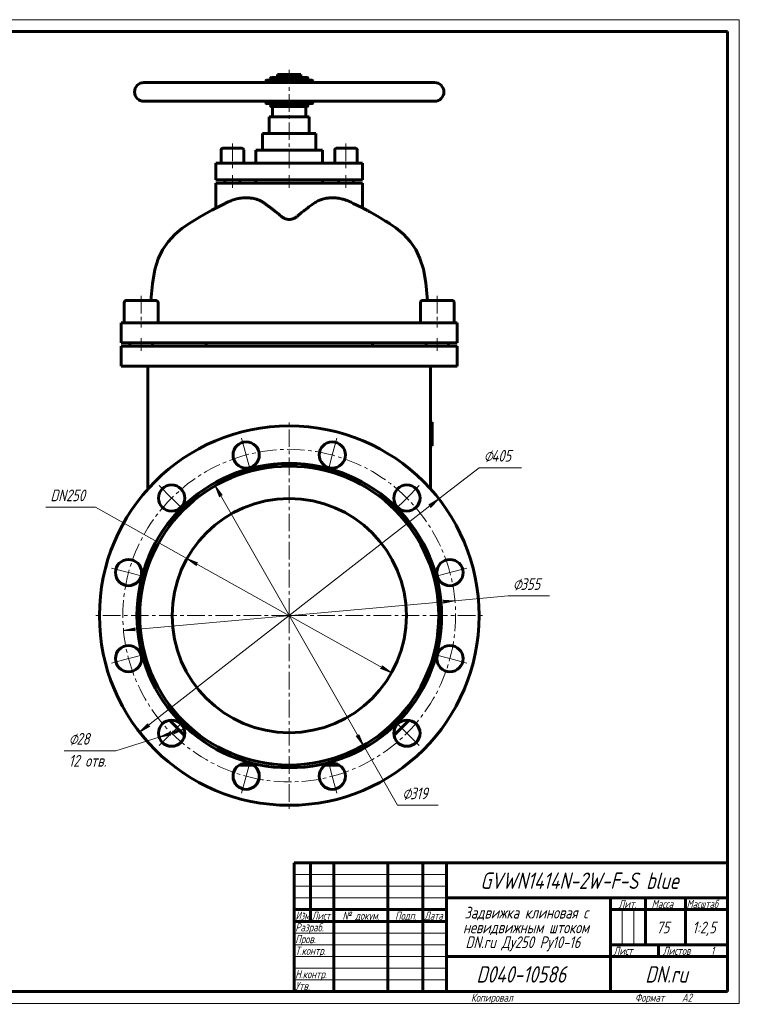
# Model space of a CAD drawing. Header units: millimetres. Extents: x 0 to 594, y 0 to 420.
# Tile 2 of 2: x 287 to 594, y 0 to 420. Entities that reach past the tile are written whole.
import ezdxf

# ---------------------------------------------------------------- set-up
doc = ezdxf.new("R2010")
doc.units = ezdxf.units.MM
for name, pattern in [('K5LT_AXLED', [12, 7.5, -1.5, 1.5, -1.5]), ('K5LT_BASIC', [0]), ('K5LT_THIN', [0])]:
    doc.linetypes.add(name, pattern=pattern)
doc.layers.add('Системный слой', color=7, linetype='Continuous')
doc.layers.add('Системный слой (1)', color=7, linetype='Continuous', true_color=0x6c6c6c)
doc.styles.add('KDIMTEXTSTYLE', font='txt', dxfattribs={"width": 0.96, "oblique": 15, "height": 5})
doc.styles.add('KTEXTSTYLE', font='txt', dxfattribs={"width": 0.96, "height": 5})
doc.dimstyles.new('KDIMSTYLE (0.40)', dxfattribs={"dimtxt": 5, "dimasz": 1, "dimexe": 2, "dimexo": 0, "dimgap": 1, "dimtad": 1, "dimlfac": 2.5, "dimtxsty": 'KDIMTEXTSTYLE', "dimsah": 1, "dimcen": 0, "dimdle": 1, "dimadec": 0, "dimazin": 0, "dimtfac": 0.667, "dimtmove": 0, "dimatfit": 3, "dimfxl": 1, "dimtvp": 1, "dimtolj": 1, "dimtzin": 0, "dimarcsym": 0})

# ---------------------------------------------------------------- blocks, each defined once
blk = doc.blocks.new('U8')
at = {"layer": 'Системный слой (1)', "color": 143, "linetype": 'K5LT_BASIC', "lineweight": 60, "true_color": 0x33acca}
for p, q in [((391.94, 393.15), (391.94, 393.75)), ((391.94, 384.55), (391.94, 385.15))]:
    blk.add_line(p, q, dxfattribs=at)
blk = doc.blocks.new('U9')
at = {"layer": 'Системный слой (1)', "color": 143, "linetype": 'K5LT_BASIC', "lineweight": 60, "true_color": 0x33acca}
for p, q in [((394.34, 382.95), (401.94, 382.95)), ((401.94, 382.95), (409.54, 382.95))]:
    blk.add_line(p, q, dxfattribs=at)
blk = doc.blocks.new('U10')
at = {"layer": 'Системный слой (1)', "color": 143, "linetype": 'K5LT_BASIC', "lineweight": 60, "true_color": 0x33acca}
for p, q in [((411.94, 393.15), (411.94, 393.75)), ((411.94, 384.55), (411.94, 385.15))]:
    blk.add_line(p, q, dxfattribs=at)
blk = doc.blocks.new('U11')
at = {"layer": 'Системный слой (1)', "color": 143, "linetype": 'K5LT_BASIC', "lineweight": 60, "true_color": 0x33acca}
for p, q in [((390.58, 371.45), (401.94, 371.45)), ((401.94, 371.45), (413.3, 371.45))]:
    blk.add_line(p, q, dxfattribs=at)
blk = doc.blocks.new('U12')
at = {"layer": 'Системный слой (1)', "color": 143, "linetype": 'K5LT_BASIC', "lineweight": 60, "true_color": 0x33acca}
for p, q in [((380.49, 101.65), (386.64, 101.65)), ((417.24, 101.65), (423.39, 101.65))]:
    blk.add_line(p, q, dxfattribs=at)
blk = doc.blocks.new('U13')
at = {"layer": 'Системный слой (1)', "color": 143, "linetype": 'K5LT_BASIC', "lineweight": 60, "true_color": 0x33acca}
for p, q in [((368.95, 338.68), (373.43, 340.99)), ((373.43, 340.99), (375.57, 342.04)), ((364.41, 336.15), (368.95, 338.68)), ((356.19, 330.95), (359.92, 333.47)), ((359.92, 333.47), (364.41, 336.15)), ((350.26, 325.2), (353.05, 328.28)), ((353.05, 328.28), (356.19, 330.95)), ((347.9, 321.7), (350.26, 325.2)), ((346.06, 317.84), (347.9, 321.7)), ((344.65, 313.31), (346.06, 317.84)), ((343.58, 307.28), (344.65, 313.31)), ((342.88, 300.11), (343.58, 307.28))]:
    blk.add_line(p, q, dxfattribs=at)
blk = doc.blocks.new('U14')
at = {"layer": 'Системный слой (1)', "color": 143, "linetype": 'K5LT_BASIC', "lineweight": 60, "true_color": 0x33acca}
for p, q in [((429.28, 341.57), (428.32, 342.04)), ((432.62, 339.89), (429.28, 341.57)), ((434.23, 339.05), (432.62, 339.89)), ((435.01, 338.63), (434.23, 339.05)), ((435.41, 338.42), (435.01, 338.63)), ((435.57, 338.33), (435.41, 338.42)), ((435.84, 338.18), (435.57, 338.33)), ((435.97, 338.11), (435.84, 338.18)), ((436.04, 338.08), (435.97, 338.11)), ((436.07, 338.06), (436.04, 338.08)), ((436.08, 338.05), (436.07, 338.06)), ((436.19, 337.99), (436.08, 338.05)), ((436.33, 337.92), (436.19, 337.99)), ((439.65, 336.05), (436.33, 337.92)), ((441.91, 334.72), (439.65, 336.05)), ((443.03, 334.04), (441.91, 334.72)), ((443.6, 333.7), (443.03, 334.04)), ((443.85, 333.54), (443.6, 333.7)), ((443.98, 333.46), (443.85, 333.54)), ((444.08, 333.4), (443.98, 333.46)), ((444.29, 333.27), (444.08, 333.4)), ((444.41, 333.19), (444.29, 333.27)), ((444.47, 333.16), (444.41, 333.19)), ((444.51, 333.14), (444.47, 333.16)), ((444.52, 333.13), (444.51, 333.14)), ((444.67, 333.03), (444.52, 333.13)), ((444.82, 332.94), (444.67, 333.03)), ((444.92, 332.87), (444.82, 332.94)), ((447.42, 331.15), (444.92, 332.87)), ((450.7, 328.4), (447.42, 331.15)), ((453.53, 325.31), (450.7, 328.4)), ((455.92, 321.81), (453.53, 325.31)), ((457.74, 318.03), (455.92, 321.81)), ((459.19, 313.49), (457.74, 318.03)), ((460.24, 307.71), (459.19, 313.49)), ((461, 300.11), (460.24, 307.71))]:
    blk.add_line(p, q, dxfattribs=at)
blk = doc.blocks.new('U15')
at = {"layer": 'Системный слой (1)', "color": 143, "linetype": 'K5LT_BASIC', "lineweight": 60, "true_color": 0x33acca}
for p, q in [((393.42, 378.55), (401.94, 378.55)), ((401.94, 378.55), (410.46, 378.55))]:
    blk.add_line(p, q, dxfattribs=at)
blk = doc.blocks.new('U16')
at = {"layer": 'Системный слой (1)', "color": 143, "linetype": 'K5LT_BASIC', "lineweight": 60, "true_color": 0x33acca}
for p, q in [((387.74, 364.35), (401.94, 364.35)), ((401.94, 364.35), (416.14, 364.35))]:
    blk.add_line(p, q, dxfattribs=at)
blk = doc.blocks.new('U17')
at = {"layer": 'Системный слой (1)', "color": 30, "linetype": 'K5LT_AXLED', "lineweight": 18, "true_color": 0xff8000}
for q in [(401.94, 248.55), (318.94, 165.55), (484.94, 165.55), (401.94, 82.55)]:
    blk.add_line((401.94, 165.55), q, dxfattribs=at)
blk = doc.blocks.new('U18')
at = {"layer": 'Системный слой (1)', "color": 30, "linetype": 'K5LT_AXLED', "lineweight": 18, "true_color": 0xff8000}
for p, q in [((383.56, 234.13), (381.6, 241.47)), ((420.32, 234.13), (422.28, 241.47)), ((385.53, 226.79), (383.56, 234.13)), ((418.35, 226.79), (420.32, 234.13)), ((351.74, 215.76), (346.36, 221.13)), ((452.15, 215.76), (457.52, 221.13)), ((357.11, 210.38), (351.74, 215.76)), ((446.77, 210.38), (452.15, 215.76)), ((333.36, 183.93), (326.02, 185.9)), ((470.52, 183.93), (477.86, 185.9)), ((340.7, 181.96), (333.36, 183.93)), ((463.18, 181.96), (470.52, 183.93)), ((333.36, 147.18), (326.02, 145.21)), ((340.7, 149.14), (333.36, 147.18)), ((463.18, 149.14), (470.52, 147.18)), ((470.52, 147.18), (477.86, 145.21)), ((357.11, 120.72), (351.74, 115.35)), ((446.77, 120.72), (452.15, 115.35)), ((351.74, 115.35), (346.36, 109.97)), ((452.15, 115.35), (457.52, 109.97)), ((385.53, 104.31), (383.56, 96.97)), ((418.35, 104.31), (420.32, 96.97)), ((383.56, 96.97), (381.6, 89.63)), ((420.32, 96.97), (422.28, 89.63))]:
    blk.add_line(p, q, dxfattribs=at)
for start, end in [(75, 105), (105, 135), (45, 75), (135, 165), (15, 45), (165, 195), (345, 15), (195, 225), (315, 345), (225, 255), (285, 315), (255, 285)]:
    blk.add_arc((401.94, 165.55), 71, start, end, dxfattribs=at)
blk = doc.blocks.new('D5')
at = {"layer": 'Системный слой (1)'}
for points in [[(462.27, 211.77), (465.81, 215.37), (461.47, 212.81), (462.26, 212.6)], [(338.07, 115.74), (342.42, 118.3), (341.62, 118.51), (341.61, 119.33)]]:
    blk.add_hatch(color=7, dxfattribs=at).paths.add_polyline_path(points)
at = {"layer": 'Системный слой (1)', "color": 7, "linetype": 'K5LT_THIN', "lineweight": 18, "true_color": 0xffffff}
for p, q in [((338.07, 115.74), (465.81, 215.37)), ((461.47, 212.81), (465.81, 215.37)), ((465.81, 215.37), (462.27, 211.77)), ((462.26, 212.6), (461.47, 212.81)), ((462.27, 211.77), (462.26, 212.6)), ((338.07, 115.74), (341.61, 119.33)), ((342.42, 118.3), (338.07, 115.74)), ((341.61, 119.33), (341.62, 118.51)), ((341.62, 118.51), (342.42, 118.3))]:
    blk.add_line(p, q, dxfattribs=at)
blk.add_wipeout([(484.94, 229.72), (484.94, 237.11), (498.5, 237.11), (498.5, 229.72)]).dxf.layer = 'Системный слой (1)'
for p, q in [((465.81, 215.37), (482.94, 228.72)), ((482.94, 228.72), (501.06, 228.72))]:
    blk.add_line(p, q, dxfattribs=at)
at = {"layer": 'Системный слой (1)', "color": 7, "char_height": 5, "attachment_point": 1, "style": 'KTEXTSTYLE'}
for s, insert in [('\\fArial|b0|c204|p34;\\H5.0;\\W1.000;\\Q15;\\fGOST Type AU|b0|i0|c204|p34;\\Q15;\\W0.960;⌀', (484.94, 236.31)), ('\\fArial|b0|c204|p34;\\H5.0;\\W1.000;\\Q15;\\fGOST Type AU|b0|i0|c204|p34;\\Q15;\\W0.960;405', (488.25, 236.31))]:
    blk.add_mtext(s, dxfattribs=dict(at, insert=insert))
blk = doc.blocks.new('KDIMARROW_01')
at = {"layer": 'Системный слой'}
blk.add_hatch(color=0, dxfattribs=at).paths.add_polyline_path([(-5, -0.66), (0, 0), (-5, 0.66), (-4.5, 0)])
at = {"layer": 'Системный слой', "color": 0, "linetype": 'K5LT_THIN', "lineweight": 18}
for p, q in [((-4.5, 0), (-5, 0.66)), ((-5, 0.66), (0, 0)), ((0, 0), (-5, -0.66)), ((-5, -0.66), (-4.5, 0))]:
    blk.add_line(p, q, dxfattribs=at)
at = {"layer": 'Системный слой (1)', "color": 0, "linetype": 'K5LT_THIN', "lineweight": 18}
blk.add_line((401.94, 165.55), (401.54, 165.55), dxfattribs=at)
blk = doc.blocks.new('D6')
at = {"layer": 'Системный слой (1)'}
for points in [[(467.74, 170.8), (472.66, 171.9), (467.62, 172.11), (468.17, 171.5)], [(336.26, 159), (335.71, 159.61), (336.15, 160.31), (331.23, 159.21)]]:
    blk.add_hatch(color=7, dxfattribs=at).paths.add_polyline_path(points)
at = {"layer": 'Системный слой (1)', "color": 7, "linetype": 'K5LT_THIN', "lineweight": 18, "true_color": 0xffffff}
for p, q in [((331.23, 159.21), (472.66, 171.9)), ((468.17, 171.5), (467.62, 172.11)), ((467.62, 172.11), (472.66, 171.9)), ((472.66, 171.9), (467.74, 170.8)), ((467.74, 170.8), (468.17, 171.5)), ((331.23, 159.21), (336.15, 160.31)), ((336.15, 160.31), (335.71, 159.61)), ((336.26, 159), (331.23, 159.21)), ((335.71, 159.61), (336.26, 159))]:
    blk.add_line(p, q, dxfattribs=at)
blk.add_wipeout([(497.36, 174.94), (497.36, 182.32), (510.41, 182.32), (510.41, 174.94)]).dxf.layer = 'Системный слой (1)'
for p, q in [((472.66, 171.9), (495.36, 173.94)), ((495.36, 173.94), (512.96, 173.94))]:
    blk.add_line(p, q, dxfattribs=at)
at = {"layer": 'Системный слой (1)', "color": 7, "char_height": 5, "attachment_point": 1, "style": 'KTEXTSTYLE'}
for s, insert in [('\\fArial|b0|c204|p34;\\H5.0;\\W1.000;\\Q15;\\fGOST Type AU|b0|i0|c204|p34;\\Q15;\\W0.960;⌀', (497.36, 181.52)), ('\\fArial|b0|c204|p34;\\H5.0;\\W1.000;\\Q15;\\fGOST Type AU|b0|i0|c204|p34;\\Q15;\\W0.960;355', (500.67, 181.52))]:
    blk.add_mtext(s, dxfattribs=dict(at, insert=insert))
blk = doc.blocks.new('D7')
at = {"layer": 'Системный слой (1)'}
for points in [[(373.36, 216.94), (370.31, 220.96), (372.22, 216.29), (372.54, 217.05)], [(433.57, 110.15), (431.67, 114.82), (431.34, 114.06), (430.52, 114.16)]]:
    blk.add_hatch(color=7, dxfattribs=at).paths.add_polyline_path(points)
at = {"layer": 'Системный слой (1)', "color": 7, "linetype": 'K5LT_THIN', "lineweight": 18, "true_color": 0xffffff}
for p, q in [((370.31, 220.96), (373.36, 216.94)), ((372.22, 216.29), (370.31, 220.96)), ((370.31, 220.96), (433.57, 110.15)), ((372.54, 217.05), (372.22, 216.29)), ((373.36, 216.94), (372.54, 217.05)), ((433.57, 110.15), (430.52, 114.16)), ((430.52, 114.16), (431.34, 114.06)), ((431.34, 114.06), (431.67, 114.82)), ((431.67, 114.82), (433.57, 110.15))]:
    blk.add_line(p, q, dxfattribs=at)
blk.add_wipeout([(450.19, 85.55), (450.19, 92.94), (462.98, 92.94), (462.98, 85.55)]).dxf.layer = 'Системный слой (1)'
for p, q in [((433.57, 110.15), (448.19, 84.55)), ((448.19, 84.55), (465.52, 84.55))]:
    blk.add_line(p, q, dxfattribs=at)
at = {"layer": 'Системный слой (1)', "color": 7, "char_height": 5, "attachment_point": 1, "style": 'KTEXTSTYLE'}
for s, insert in [('\\fArial|b0|c204|p34;\\H5.0;\\W1.000;\\Q15;\\fGOST Type AU|b0|i0|c204|p34;\\Q15;\\W0.960;⌀', (450.19, 92.14)), ('\\fArial|b0|c204|p34;\\H5.0;\\W1.000;\\Q15;\\fGOST Type AU|b0|i0|c204|p34;\\Q15;\\W0.960;319', (453.49, 92.14))]:
    blk.add_mtext(s, dxfattribs=dict(at, insert=insert))
blk = doc.blocks.new('D8')
at = {"layer": 'Системный слой (1)'}
for points in [[(362.99, 188.1), (358.31, 189.97), (362.35, 186.95), (362.24, 187.77)], [(445.57, 141.14), (441.53, 144.15), (441.65, 143.33), (440.89, 143)]]:
    blk.add_hatch(color=7, dxfattribs=at).paths.add_polyline_path(points)
at = {"layer": 'Системный слой (1)', "color": 7, "linetype": 'K5LT_THIN', "lineweight": 18, "true_color": 0xffffff}
for p, q in [((358.31, 189.97), (319.3, 211.8)), ((358.31, 189.97), (362.99, 188.1)), ((362.35, 186.95), (358.31, 189.97)), ((445.57, 141.14), (358.31, 189.97)), ((362.99, 188.1), (362.24, 187.77)), ((362.24, 187.77), (362.35, 186.95)), ((440.89, 143), (441.65, 143.33)), ((445.57, 141.14), (440.89, 143)), ((441.65, 143.33), (441.53, 144.15)), ((441.53, 144.15), (445.57, 141.14))]:
    blk.add_line(p, q, dxfattribs=at)
blk.add_wipeout([(300.01, 212.8), (300.01, 220.18), (316.61, 220.18), (316.61, 212.8)]).dxf.layer = 'Системный слой (1)'
blk.add_line((319.3, 211.8), (298.01, 211.8), dxfattribs=at)
at = {"layer": 'Системный слой (1)', "color": 7, "insert": (300.01, 219.39), "char_height": 5, "attachment_point": 1, "style": 'KTEXTSTYLE'}
blk.add_mtext('\\fArial|b0|c204|p34;\\H5.0;\\W1.000;\\Q15;\\fGOST Type AU|b0|i0|c204|p34;\\Q15;\\W0.960;DN250', dxfattribs=at)
blk = doc.blocks.new('D9')
at = {"layer": 'Системный слой (1)'}
for points in [[(351.36, 114.54), (350.69, 115.02), (350.97, 115.8), (346.4, 113.67)], [(352.51, 114.9), (357.08, 117.03), (352.11, 116.16), (352.79, 115.68)]]:
    blk.add_hatch(color=7, dxfattribs=at).paths.add_polyline_path(points)
at = {"layer": 'Системный слой (1)', "color": 7, "linetype": 'K5LT_THIN', "lineweight": 18, "true_color": 0xffffff}
for p, q in [((346.4, 113.67), (327.95, 107.85)), ((357.08, 117.03), (346.4, 113.67)), ((346.4, 113.67), (350.97, 115.8)), ((351.36, 114.54), (346.4, 113.67)), ((350.97, 115.8), (350.69, 115.02)), ((350.69, 115.02), (351.36, 114.54)), ((352.11, 116.16), (357.08, 117.03)), ((352.79, 115.68), (352.11, 116.16)), ((357.08, 117.03), (352.51, 114.9)), ((352.51, 114.9), (352.79, 115.68))]:
    blk.add_line(p, q, dxfattribs=at)
blk.add_wipeout([(307.83, 99.47), (307.83, 116.23), (325.23, 116.23), (325.23, 99.47)]).dxf.layer = 'Системный слой (1)'
blk.add_line((327.95, 107.85), (305.83, 107.85), dxfattribs=at)
at = {"layer": 'Системный слой (1)', "color": 7, "char_height": 5, "attachment_point": 1, "style": 'KTEXTSTYLE'}
for s, insert in [('\\fArial|b0|c204|p34;\\H5.0;\\W1.000;\\Q15;\\fGOST Type AU|b0|i0|c204|p34;\\Q15;\\W0.960;⌀', (307.83, 115.44)), ('\\fArial|b0|c204|p34;\\H5.0;\\W1.000;\\Q15;\\fGOST Type AU|b0|i0|c204|p34;\\Q15;\\W0.960;28', (311.13, 115.44)), ('\\fArial|b0|c204|p34;\\H5.0;\\W1.000;\\Q15;\\fGOST Type AU|b0|i0|c204|p34;\\Q15;\\W0.960;12 отв.', (307.83, 106.06))]:
    blk.add_mtext(s, dxfattribs=dict(at, insert=insert))
blk = doc.blocks.new('U19')
at = {"color": 7, "linetype": 'K5LT_THIN', "lineweight": 18, "true_color": 0xffffff}
for p, q in [((0, 420), (594, 420)), ((594, 420), (594, 0)), ((404, 55), (469, 55)), ((404, 50), (469, 50)), ((404, 45), (469, 45)), ((543.96, 25), (543.96, 40)), ((548.98, 25), (548.98, 40)), ((404, 30), (469, 30)), ((404, 25), (469, 25)), ((404, 20), (469, 20)), ((404, 15), (469, 15)), ((404, 10), (469, 10)), ((594, 0), (0, 0))]:
    blk.add_line(p, q, dxfattribs=at)
at = {"color": 143, "linetype": 'K5LT_BASIC', "lineweight": 60, "true_color": 0x33acca}
for p, q in [((20, 415), (589, 415)), ((589, 415), (589, 5)), ((404, 60), (589, 60)), ((404, 5), (404, 60)), ((411, 35), (411, 60)), ((421, 5), (421, 60)), ((444, 5), (444, 60)), ((459, 5), (459, 60)), ((469, 5), (469, 60)), ((469, 45), (589, 45)), ((539, 5), (539, 45)), ((554, 25), (554, 45)), ((571, 25), (571, 45)), ((404, 40), (469, 40)), ((539, 40), (554, 40)), ((554, 40), (589, 40)), ((404, 35), (469, 35)), ((539, 25), (589, 25)), ((559.57, 20), (559.57, 25)), ((469, 20), (539, 20)), ((539, 20), (589, 20)), ((589, 5), (20, 5))]:
    blk.add_line(p, q, dxfattribs=at)
at = {"color": 7, "attachment_point": 1, "style": 'KTEXTSTYLE'}
for s, insert, char_height in [('\\fArial|b0|c204|p34;\\H5.0;\\W1.000;\\Q15;\\fGOST Type AU|b0|i0|c204|p34;\\Q15;\\W0.960;\\H7.00;GVWN1414N-2W-F-S blue', (483.46, 55.86), 7), ('\\fArial|b0|c204|p34;\\H5.0;\\W1.000;\\Q15;\\fGOST Type AU|b0|i0|c204|p34;\\Q15;\\W0.960;\\H3.50;Лит.', (542.47, 44.18), 3.5), ('\\fArial|b0|c204|p34;\\H5.0;\\W1.000;\\Q15;\\fGOST Type AU|b0|i0|c204|p34;\\Q15;\\W0.960;\\H3.50;Масса', (556.58, 44.18), 3.5), ('\\fArial|b0|c204|p34;\\H5.0;\\W1.000;\\Q15;\\fGOST Type AU|b0|i0|c204|p34;\\Q15;\\W0.926;\\H3.50;Масштаб', (571.52, 44.18), 3.5), ('\\fArial|b0|c204|p34;\\H5.0;\\W1.000;\\Q15;\\fGOST Type AU|b0|i0|c204|p34;\\Q15;\\W0.786;\\H3.50;Изм.', (404.62, 39.18), 3.5), ('\\fArial|b0|c204|p34;\\H5.0;\\W1.000;\\Q15;\\fGOST Type AU|b0|i0|c204|p34;\\Q15;\\W0.800;\\H3.50;Лист', (411.61, 39.18), 3.5), ('\\fArial|b0|c204|p34;\\H5.0;\\W1.000;\\Q15;\\fGOST Type AU|b0|i0|c204|p34;\\Q15;\\W0.960;\\H3.50;№ докум.', (424.63, 39.18), 3.5), ('\\fArial|b0|c204|p34;\\H5.0;\\W1.000;\\Q15;\\fGOST Type AU|b0|i0|c204|p34;\\Q15;\\W0.960;\\H3.50;Подп.', (447.1, 39.18), 3.5), ('\\fArial|b0|c204|p34;\\H5.0;\\W1.000;\\Q15;\\fGOST Type AU|b0|i0|c204|p34;\\Q15;\\W0.800;\\H3.50;Дата', (459.61, 39.18), 3.5), ('\\fArial|b0|c204|p34;\\H5.0;\\W1.000;\\Q15;\\fGOST Type AU|b0|i0|c204|p34;\\Q15;\\W0.960;Задвижка клиновая с', (476.7, 41.21), 5), ('\\fArial|b0|c204|p34;\\H5.0;\\W1.000;\\Q15;\\fGOST Type AU|b0|i0|c204|p34;\\Q15;\\W0.960;\\H3.50;Разраб.', (404.5, 34.18), 3.5), ('\\fArial|b0|c204|p34;\\H5.0;\\W1.000;\\Q15;\\fGOST Type AU|b0|i0|c204|p34;\\Q15;\\W0.960;невидвижным штоком', (476.1, 34.9), 5), ('\\fArial|b0|c204|p34;\\H5.0;\\W1.000;\\Q15;\\fGOST Type AU|b0|i0|c204|p34;\\Q15;\\W0.960;75', (558.61, 34.9), 5), ('\\fArial|b0|c204|p34;\\H5.0;\\W1.000;\\Q15;\\fGOST Type AU|b0|i0|c204|p34;\\Q15;\\W0.960;{\\c16737820;1:2,5}', (574, 34.9), 5), ('\\fArial|b0|c204|p34;\\H5.0;\\W1.000;\\Q15;\\fGOST Type AU|b0|i0|c204|p34;\\Q15;\\W0.960;\\H3.50;Пров.', (404.5, 29.18), 3.5), ('\\fArial|b0|c204|p34;\\H5.0;\\W1.000;\\Q15;\\fGOST Type AU|b0|i0|c204|p34;\\Q15;\\W0.960;DN.ru Ду250 Ру10-16', (477.16, 28.59), 5), ('\\fArial|b0|c204|p34;\\H5.0;\\W1.000;\\Q15;\\fGOST Type AU|b0|i0|c204|p34;\\Q15;\\W0.960;\\H3.50;Т.контр.', (404.5, 24.18), 3.5), ('\\fArial|b0|c204|p34;\\H5.0;\\W1.000;\\Q15;\\fGOST Type AU|b0|i0|c204|p34;\\Q15;\\W0.960;\\H3.50;Лист', (540.32, 24.18), 3.5), ('\\fArial|b0|c204|p34;\\H5.0;\\W1.000;\\Q15;\\fGOST Type AU|b0|i0|c204|p34;\\Q15;\\W0.960;\\H3.50;Листов', (561.36, 24.18), 3.5), ('\\fArial|b0|c204|p34;\\H5.0;\\W1.000;\\Q15;\\fGOST Type AU|b0|i0|c204|p34;\\Q15;\\W0.960;\\H3.50;1', (581.91, 24.18), 3.5), ('\\fArial|b0|c204|p34;\\H5.0;\\W1.000;\\Q15;\\fGOST Type AU|b0|i0|c204|p34;\\Q15;\\W0.960;\\H3.50;Н.контр.', (404.5, 14.18), 3.5), ('\\fArial|b0|c204|p34;\\H5.0;\\W1.000;\\Q15;\\fGOST Type AU|b0|i0|c204|p34;\\Q15;\\W0.960;\\H7.00;D040-10586', (481.8, 15.86), 7), ('\\fArial|b0|c204|p34;\\H5.0;\\W1.000;\\Q15;\\fGOST Type AU|b0|i0|c204|p34;\\Q15;\\W0.960;\\H7.00;DN.ru', (553.84, 15.86), 7), ('\\fArial|b0|c204|p34;\\H5.0;\\W1.000;\\Q15;\\fGOST Type AU|b0|i0|c204|p34;\\Q15;\\W0.960;\\H3.50;Утв.', (404.5, 9.18), 3.5), ('\\fArial|b0|c204|p34;\\H5.0;\\W1.000;\\Q15;\\fGOST Type AU|b0|i0|c204|p34;\\Q15;\\W0.960;\\H3.50;Копировал', (479.5, 4.18), 3.5), ('\\fArial|b0|c204|p34;\\H5.0;\\W1.000;\\Q15;\\fGOST Type AU|b0|i0|c204|p34;\\Q15;\\W0.960;\\H3.50;Формат', (549.5, 4.18), 3.5), ('\\fArial|b0|c204|p34;\\H5.0;\\W1.000;\\Q15;\\fGOST Type AU|b0|i0|c204|p34;\\Q15;\\W0.960;\\H3.50;A2', (569.5, 4.18), 3.5)]:
    blk.add_mtext(s, dxfattribs=dict(at, insert=insert, char_height=char_height))

msp = doc.modelspace()

# ---------------------------------------------------------------- linework, layer by layer
at = {"layer": 'Системный слой (1)', "color": 143, "linetype": 'K5LT_BASIC', "lineweight": 60, "true_color": 0x33acca}
for p, q in [((409.541, 395.3532), (394.341, 395.3532)), ((396.941, 396.5532), (406.941, 396.5532)), ((396.941, 395.3532), (396.941, 396.5532)), ((406.941, 395.3532), (406.941, 396.5532)), ((463.941, 393.1532), (339.941, 393.1532)), ((411.541, 394.1532), (392.341, 394.1532)), ((393.941, 394.1532), (393.941, 394.9532)), ((409.941, 394.1532), (409.941, 394.9532)), ((463.941, 385.1532), (339.941, 385.1532)), ((392.341, 384.1532), (411.541, 384.1532)), ((393.941, 383.3532), (393.941, 384.1532)), ((394.841, 378.5532), (394.841, 382.9532)), ((409.041, 378.5532), (409.041, 382.9532)), ((409.941, 383.3532), (409.941, 384.1532)), ((393.421, 371.4532), (393.421, 378.5532)), ((410.461, 371.4532), (410.461, 378.5532)), ((390.581, 364.3532), (390.581, 371.4532)), ((413.301, 364.3532), (413.301, 371.4532)), ((372.9181, 364.4332), (372.9181, 358.6732)), ((381.8781, 365.0732), (373.5581, 365.0732)), ((382.5181, 364.4332), (382.5181, 358.6732)), ((387.741, 358.6732), (387.741, 364.3532)), ((416.141, 358.6732), (416.141, 364.3532)), ((421.3638, 364.4332), (421.3638, 358.6732)), ((430.3238, 365.0732), (422.0038, 365.0732)), ((430.9638, 364.4332), (430.9638, 358.6732)), ((370.6181, 351.5732), (370.6181, 358.6732)), ((370.6181, 358.6732), (374.3182, 358.6732)), ((374.3182, 358.6732), (398.5411, 358.6732)), ((398.5411, 358.6732), (405.3408, 358.6732)), ((405.3408, 358.6732), (429.5637, 358.6732)), ((429.5637, 358.6732), (433.2638, 358.6732)), ((433.2638, 351.5732), (433.2638, 358.6732)), ((374.3182, 351.5732), (370.6181, 351.5732)), ((370.6181, 350.1532), (374.3182, 350.1532)), ((370.6181, 339.5583), (370.6181, 350.1532)), ((374.3182, 351.5732), (398.5411, 351.5732)), ((374.3182, 350.1532), (398.5411, 350.1532)), ((374.5181, 351.5732), (374.5181, 350.1532)), ((380.9181, 351.5732), (380.9181, 350.1532)), ((387.741, 350.1532), (387.741, 351.5732)), ((405.3408, 351.5732), (398.5411, 351.5732)), ((398.5411, 350.1532), (405.3408, 350.1532)), ((405.3408, 351.5732), (429.5637, 351.5732)), ((405.3408, 350.1532), (429.5637, 350.1532)), ((416.141, 350.1532), (416.141, 351.5732)), ((422.9638, 351.5732), (422.9638, 350.1532)), ((429.3638, 351.5732), (429.3638, 350.1532)), ((433.2638, 351.5732), (429.5637, 351.5732)), ((429.5637, 350.1532), (433.2638, 350.1532)), ((433.2638, 339.5583), (433.2638, 350.1532)), ((331.551, 299.1532), (331.551, 290.5132)), ((344.991, 300.1132), (332.511, 300.1132)), ((345.951, 299.1532), (345.951, 290.5132)), ((457.931, 299.1532), (457.931, 290.5132)), ((471.371, 300.1132), (458.891, 300.1132)), ((471.371, 300.1132), (470.896, 300.1132)), ((472.331, 299.1532), (472.331, 290.5132)), ((330.231, 290.5132), (338.751, 290.5132)), ((330.231, 281.9932), (330.231, 290.5132)), ((338.751, 290.5132), (465.131, 290.5132)), ((465.131, 290.5132), (473.651, 290.5132)), ((473.651, 281.9932), (473.651, 290.5132)), ((338.751, 281.9932), (330.231, 281.9932)), ((333.951, 281.9932), (333.951, 280.5732)), ((338.751, 281.9932), (465.131, 281.9932)), ((343.551, 281.9932), (343.551, 280.5732)), ((366.441, 280.5732), (366.441, 281.9932)), ((437.441, 280.5732), (437.441, 281.9932)), ((460.331, 281.9932), (460.331, 280.5732)), ((473.651, 281.9932), (465.131, 281.9932)), ((469.931, 281.9932), (469.931, 280.5732)), ((330.231, 272.0532), (330.231, 280.5732)), ((330.231, 280.5732), (338.751, 280.5732)), ((338.751, 280.5732), (465.131, 280.5732)), ((465.131, 280.5732), (473.651, 280.5732)), ((473.651, 272.0532), (473.651, 280.5732)), ((338.751, 272.0532), (330.231, 272.0532)), ((338.751, 272.0532), (465.131, 272.0532)), ((341.591, 272.0532), (341.591, 222.6312)), ((462.291, 272.0532), (462.291, 222.6312)), ((473.651, 272.0532), (465.131, 272.0532)), ((462.291, 248.0839), (463.001, 248.0839)), ((463.001, 248.0839), (463.001, 238.201)), ((462.291, 238.201), (463.001, 238.201)), ((462.291, 238.1195), (463.001, 238.1195)), ((462.291, 238.0652), (463.001, 238.0652)), ((463.001, 238.201), (463.001, 238.1195)), ((463.001, 238.1195), (463.001, 238.0652)), ((341.591, 222.6312), (341.591, 219.5798)), ((462.291, 222.6312), (462.291, 219.5798)), ((350.7781, 120.866), (357.2538, 114.3904)), ((446.6281, 114.3904), (453.1038, 120.866))]:
    msp.add_line(p, q, dxfattribs=at)
at = {"layer": 'Системный слой (1)', "color": 30, "linetype": 'K5LT_AXLED', "lineweight": 18, "true_color": 0xff8000}
for p, q in [((401.941, 356.6732), (401.941, 398.5532)), ((377.7181, 367.0732), (377.7181, 356.6732)), ((426.1638, 367.0732), (426.1638, 356.6732)), ((377.7181, 353.5732), (377.7181, 348.1532)), ((401.941, 348.1532), (401.941, 353.5732)), ((426.1638, 353.5732), (426.1638, 348.1532)), ((338.751, 302.1132), (338.751, 288.5132)), ((465.131, 302.1132), (465.131, 288.5132)), ((338.751, 283.9932), (338.751, 278.5732)), ((465.131, 283.9932), (465.131, 278.5732))]:
    msp.add_line(p, q, dxfattribs=at)
at = {"layer": 'Системный слой (1)', "color": 143, "linetype": 'K5LT_BASIC', "lineweight": 60, "true_color": 0x33acca}
for centre, radius in [((401.941, 165.5532), 81), ((383.5648, 234.1339), 5.6), ((420.3171, 234.1339), 5.6), ((401.941, 165.5532), 65), ((401.941, 165.5532), 63.8), ((351.7364, 215.7578), 5.6), ((452.1455, 215.7578), 5.6), ((401.941, 165.5532), 50), ((333.3602, 183.9294), 5.6), ((470.5217, 183.9294), 5.6), ((333.3602, 147.177), 5.6), ((470.5217, 147.177), 5.6), ((351.7364, 115.3486), 5.6), ((452.1455, 115.3486), 5.6), ((383.5648, 96.9725), 5.6), ((420.3171, 96.9725), 5.6)]:
    msp.add_circle(centre, radius, dxfattribs=at)
for centre, radius, start, end in [((394.341, 394.9532), 0.4, 90, 180), ((409.541, 394.9532), 0.4, 0, 90), ((339.941, 389.1532), 4, 90, 270), ((392.341, 393.7532), 0.4, 90, 180), ((411.541, 393.7532), 0.4, 0, 90), ((463.941, 389.1532), 4, 270, 90), ((392.341, 384.5532), 0.4, 180, 270), ((394.341, 383.3532), 0.4, 180, 270), ((409.541, 383.3532), 0.4, 270, 0), ((411.541, 384.5532), 0.4, 270, 0), ((373.5581, 364.4332), 0.64, 90, 180), ((381.8781, 364.4332), 0.64, 0, 90), ((422.0038, 364.4332), 0.64, 90, 180), ((430.3238, 364.4332), 0.64, 0, 90), ((332.511, 299.1532), 0.96, 90, 180), ((344.991, 299.1532), 0.96, 0, 90), ((458.891, 299.1532), 0.96, 90, 180), ((471.371, 299.1532), 0.96, 0, 90)]:
    msp.add_arc(centre, radius, start, end, dxfattribs=at)
for points, knots in [([(375.5656, 342.0401), (376.0734, 342.2846), (376.9033, 342.6439), (378.0766, 343.0616), (379.0761, 343.3594), (380.0004, 343.5796), (381.0153, 343.7687), (381.9141, 343.8837), (382.8587, 343.9489), (383.6525, 343.9659), (384.5402, 343.9378), (385.3831, 343.8614), (386.1878, 343.7409), (387.0099, 343.5741), (388.0946, 343.2804), (389.1072, 342.8938), (389.934, 342.4903), (390.4284, 342.2191), (390.8913, 341.9361), (391.1869, 341.7362), (391.3305, 341.6341)], [0, 0, 0, 0, 2.12369608, 3.41582763, 4.73160698, 6.10173968, 7.052521, 8.69142782, 9.58112758, 10.69446283, 11.74714647, 12.99887124, 13.94847918, 14.87218432, 16.21294714, 18.23596096, 18.97754776, 19.67886023, 20.34994912, 21, 21, 21, 21]), ([(398.5411, 336.0631), (398.003, 336.5124), (397.0315, 337.3091), (395.6975, 338.3696), (394.5651, 339.2468), (393.5033, 340.0507), (392.4401, 340.8371), (391.7024, 341.3693), (391.3305, 341.6341)], [0, 0, 0, 0, 2.01381463, 3.65663048, 5.04096737, 6.28676428, 7.64323529, 9, 9, 9, 9]), ([(412.5514, 341.6341), (411.9395, 341.1984), (410.8555, 340.4098), (409.3353, 339.2631), (407.928, 338.1692), (406.6044, 337.1088), (405.7281, 336.3864), (405.3408, 336.0631)], [0, 0, 0, 0, 1.98553725, 3.54489852, 5.03008286, 6.68394452, 8, 8, 8, 8]), ([(412.5514, 341.6341), (412.8139, 341.8207), (413.3551, 342.1717), (414.4292, 342.7493), (415.3649, 343.1258), (416.4079, 343.4535), (417.1889, 343.6492), (418.1674, 343.8187), (419.1926, 343.933), (420.0588, 343.965), (420.9882, 343.9501), (421.8888, 343.8953), (422.8318, 343.7719), (423.8079, 343.5948), (424.8279, 343.3593), (425.8379, 343.0505), (426.7608, 342.7179), (427.4947, 342.4217), (428.0583, 342.1643), (428.3164, 342.0401)], [0, 0, 0, 0, 1.13244665, 2.28136571, 4.35542605, 4.76346619, 6.24725795, 7.2853159, 8.39095609, 10.02395085, 10.46109837, 11.7991004, 13.3292872, 13.93926046, 15.42260341, 17.1454041, 17.77345628, 18.97244271, 20, 20, 20, 20]), ([(405.3408, 336.0631), (405.2002, 335.9457), (404.9135, 335.7237), (404.4619, 335.4303), (404.0144, 335.1922), (403.615, 335.0232), (403.2724, 334.9084), (403.0036, 334.8368), (402.7566, 334.7851), (402.5266, 334.7488), (402.2519, 334.7202), (401.9597, 334.7088), (401.6564, 334.7187), (401.3772, 334.7453), (401.1335, 334.7835), (400.8755, 334.8374), (400.5961, 334.9118), (400.2846, 335.0182), (399.9989, 335.1368), (399.6996, 335.28), (399.4102, 335.4408), (399.0882, 335.6456), (398.8074, 335.8473), (398.62, 335.9972), (398.5411, 336.0631)], [0, 0, 0, 0, 1.94354748, 3.79170625, 5.52381819, 7.07620979, 8.13440802, 9.10236731, 9.81225151, 10.60458162, 11.37478648, 12.49990991, 13.44306425, 14.32109916, 15.22689139, 15.84998285, 16.90240533, 18.07079548, 19.11175426, 19.99441946, 21.41514329, 22.47984226, 23.9132868, 25, 25, 25, 25])]:
    msp.add_open_spline(points, degree=3, knots=knots, dxfattribs=at)

# ---------------------------------------------------------------- block references
at = {"layer": 'Системный слой (1)'}
for name in ['U8', 'U10', 'U9', 'U15', 'U11', 'U16', 'U13', 'U14', 'U17', 'U18', 'U12']:
    msp.add_blockref(name, (0, 0), dxfattribs=at)

# ---------------------------------------------------------------- next in the draw order: dimensions: what is measured, and where the dimension line sits
at = {"layer": 'Системный слой (1)', "color": 7}
dim = msp.add_diameter_dim_2p(p1=(242.2612, 41.0196), p2=(561.6208, 290.0868), dimstyle='KDIMSTYLE (0.40)', override={"dimtih": 1, "dimtoh": 1, "dimpost": '\\fGOST Type AU|b0|c204|p34;\\H5.0;\\W0.960;\\Q15;<>', "dimblk1": 'KDIMARROW_01', "dimblk2": 'KDIMARROW_01', "dimclrt": 7, "dimtol": 1, "dimtp": 0, "dimtm": 0, "dimtdec": 5, "dimtmove": 1, "dimatfit": 2, "dimtolj": 1}, dxfattribs=at)
dim.commit()
dim.dimension.update_dxf_attribs({"geometry": 'D5', "text_midpoint": (484.941, 228.7248), "dimtype": 163})

# ---------------------------------------------------------------- next in the draw order: dimensions: what is measured, and where the dimension line sits
dim = msp.add_diameter_dim_2p(p1=(225.1513, 149.6891), p2=(578.7306, 181.4173), dimstyle='KDIMSTYLE (0.40)', override={"dimtih": 1, "dimtoh": 1, "dimpost": '\\fGOST Type AU|b0|c204|p34;\\H5.0;\\W0.960;\\Q15;<>', "dimblk1": 'KDIMARROW_01', "dimblk2": 'KDIMARROW_01', "dimclrt": 7, "dimtol": 1, "dimtp": 0, "dimtm": 0, "dimtdec": 5, "dimtmove": 1, "dimatfit": 2, "dimtolj": 1}, dxfattribs=at)
dim.commit()
dim.dimension.update_dxf_attribs({"geometry": 'D6', "text_midpoint": (497.362, 173.9363), "dimtype": 163})

# ---------------------------------------------------------------- next in the draw order: dimensions: what is measured, and where the dimension line sits
dim = msp.add_diameter_dim_2p(p1=(322.8596, 304.0681), p2=(481.0224, 27.0383), dimstyle='KDIMSTYLE (0.40)', override={"dimtih": 1, "dimtoh": 1, "dimpost": '\\fGOST Type AU|b0|c204|p34;\\H5.0;\\W0.960;\\Q15;<>', "dimblk1": 'KDIMARROW_01', "dimblk2": 'KDIMARROW_01', "dimclrt": 7, "dimtol": 1, "dimtp": 0, "dimtm": 0, "dimtdec": 5, "dimtmove": 1, "dimatfit": 2, "dimtolj": 1}, dxfattribs=at)
dim.commit()
dim.dimension.update_dxf_attribs({"geometry": 'D7', "text_midpoint": (450.1858, 84.5532), "dimtype": 163})

# ---------------------------------------------------------------- next in the draw order: dimensions: what is measured, and where the dimension line sits
dim = msp.add_diameter_dim_2p(p1=(511.0221, 104.5096), p2=(292.8599, 226.5968), dimstyle='KDIMSTYLE (0.40)', override={"dimtih": 1, "dimtoh": 1, "dimpost": '\\fGOST Type AU|b0|c204|p34;\\H5.0;\\W0.960;\\Q15;<>', "dimblk1": 'KDIMARROW_01', "dimblk2": 'KDIMARROW_01', "dimclrt": 7, "dimtol": 1, "dimtp": 0, "dimtm": 0, "dimtdec": 5, "dimtmove": 1, "dimatfit": 2, "dimtolj": 1}, dxfattribs=at)
dim.commit()
dim.dimension.update_dxf_attribs({"geometry": 'D8', "text_midpoint": (317.3044, 211.798), "dimtype": 163})

# ---------------------------------------------------------------- next in the draw order: dimensions: what is measured, and where the dimension line sits
dim = msp.add_diameter_dim_2p(p1=(365.089, 119.5567), p2=(338.3838, 111.1406), dimstyle='KDIMSTYLE (0.40)', override={"dimtih": 1, "dimtoh": 1, "dimpost": '\\fGOST Type AU|b0|c204|p34;\\H5.0;\\W0.960;\\Q15;<>\\X\\fGOST Type AU|b0|c204|p34;\\H5.0;\\W0.960;\\Q15;\\fGOST Type AU|b0|i0|c204|p34;\\Q15;12 отв.', "dimblk1": 'KDIMARROW_01', "dimblk2": 'KDIMARROW_01', "dimclrt": 7, "dimtol": 1, "dimtp": 0, "dimtm": 0, "dimtdec": 5, "dimtmove": 1, "dimatfit": 2, "dimtolj": 1}, dxfattribs=at)
dim.commit()
dim.dimension.update_dxf_attribs({"geometry": 'D9', "text_midpoint": (325.9511, 107.8527)})

# ---------------------------------------------------------------- next in the draw order: block references
msp.add_blockref('U19', (0, 0))

doc.saveas('drawing.dxf')
